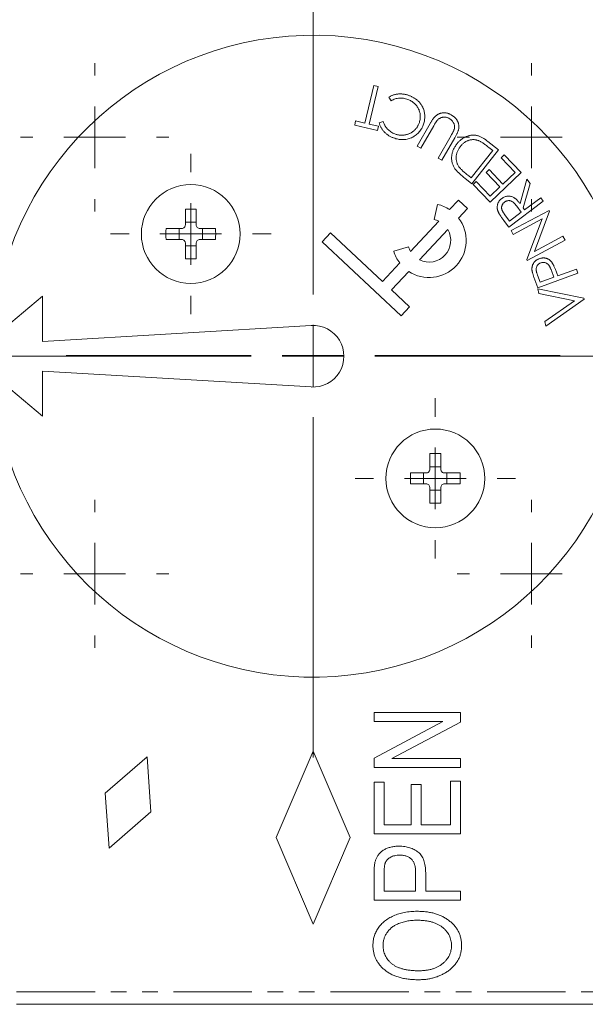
# Model space of a CAD drawing. Header units: millimetres. Extents: x 32 to 423, y -6 to 466.
# Tile 2 of 9: x 75 to 120, y -6 to 74. Entities that reach past the tile are written whole.
import ezdxf

# ---------------------------------------------------------------- set-up
doc = ezdxf.new("R2010")
doc.units = ezdxf.units.MM
doc.linetypes.add('PHANTOM', pattern=[12.7, 6.35, -1.27, 1.27, -1.27, 1.27, -1.27])

# ---------------------------------------------------------------- blocks, each defined once
blk = doc.blocks.new('SW_CENTERMARKSYMBOL_4')
at = {"color": 0, "linetype": 'Continuous', "lineweight": 0}
for p, q in [((0, 5), (0, 6)), ((0, 0), (0, 2.5)), ((-5, 0), (-6, 0)), ((0, 0), (-2.5, 0)), ((0, 0), (0, -2.5)), ((0, 0), (2.5, 0)), ((5, 0), (6, 0)), ((0, -5), (0, -6))]:
    blk.add_line(p, q, dxfattribs=at)
blk = doc.blocks.new('SW_CENTERMARKSYMBOL_5')
at = {"color": 0, "linetype": 'Continuous', "lineweight": 0}
for p, q in [((0, 5), (0, 6)), ((0, 0), (0, 2.5)), ((-5, 0), (-6, 0)), ((0, 0), (-2.5, 0)), ((0, 0), (0, -2.5)), ((0, 0), (2.5, 0)), ((5, 0), (6, 0)), ((0, -5), (0, -6))]:
    blk.add_line(p, q, dxfattribs=at)
blk = doc.blocks.new('SW_CENTERMARKSYMBOL_6')
at = {"color": 0, "linetype": 'Continuous', "lineweight": 0}
for p, q in [((0, 5), (0, 20)), ((0, 0), (0, 2.5)), ((-5, 0), (-20, 0)), ((0, 0), (-2.5, 0)), ((0, 0), (0, -2.5)), ((0, 0), (2.5, 0)), ((5, 0), (20, 0)), ((0, -5), (0, -20))]:
    blk.add_line(p, q, dxfattribs=at)
blk = doc.blocks.new('SW_CENTERMARKSYMBOL_11')
at = {"color": 0, "linetype": 'Continuous', "lineweight": 0}
for p, q in [((0, 5), (0, 6)), ((0, 0), (0, 2.5)), ((-5, 0), (-6, 0)), ((0, 0), (-2.5, 0)), ((0, 0), (0, -2.5)), ((0, 0), (2.5, 0)), ((5, 0), (6, 0)), ((0, -5), (0, -6))]:
    blk.add_line(p, q, dxfattribs=at)
blk = doc.blocks.new('SW_CENTERMARKSYMBOL_12')
at = {"color": 0, "linetype": 'Continuous', "lineweight": 0}
for p, q in [((0, 5), (0, 6)), ((0, 0), (0, 2.5)), ((-5, 0), (-6, 0)), ((0, 0), (-2.5, 0)), ((0, 0), (0, -2.5)), ((0, 0), (2.5, 0)), ((5, 0), (6, 0)), ((0, -5), (0, -6))]:
    blk.add_line(p, q, dxfattribs=at)
blk = doc.blocks.new('SW_CENTERMARKSYMBOL_14')
at = {"color": 0, "linetype": 'Continuous', "lineweight": 0}
for p, q in [((0, 5), (0, 32.5)), ((0, 0), (0, 2.5)), ((-5, 0), (-32.5, 0)), ((0, 0), (-2.5, 0)), ((0, 0), (0, -2.5)), ((0, 0), (2.5, 0)), ((5, 0), (32.5, 0)), ((0, -5), (0, -32.5))]:
    blk.add_line(p, q, dxfattribs=at)
blk = doc.blocks.new('SW_CENTERMARKSYMBOL_16')
at = {"color": 0, "linetype": 'Continuous', "lineweight": 0}
for p, q in [((0, 5), (0, 6.5)), ((0, 0), (0, 2.5)), ((-5, 0), (-6.5, 0)), ((0, 0), (-2.5, 0)), ((0, 0), (0, -2.5)), ((0, 0), (2.5, 0)), ((5, 0), (6.5, 0)), ((0, -5), (0, -6.5))]:
    blk.add_line(p, q, dxfattribs=at)
blk = doc.blocks.new('SW_CENTERMARKSYMBOL_17')
at = {"color": 0, "linetype": 'Continuous', "lineweight": 0}
for p, q in [((0, 5), (0, 6.5)), ((0, 0), (0, 2.5)), ((-5, 0), (-6.5, 0)), ((0, 0), (-2.5, 0)), ((0, 0), (0, -2.5)), ((0, 0), (2.5, 0)), ((5, 0), (6.5, 0)), ((0, -5), (0, -6.5))]:
    blk.add_line(p, q, dxfattribs=at)

msp = doc.modelspace()

# ---------------------------------------------------------------- linework, layer by layer
at = {"color": 7, "linetype": 'Continuous', "lineweight": 15}
for p, q in [((102.563, 65.238), (103.274, 68.293)), ((103.619, 68.213), (102.908, 65.157)), ((103.274, 68.293), (103.619, 68.213)), ((104.682, 67.059), (104.499, 67.351)), ((101.732, 65.084), (101.809, 65.413)), ((101.809, 65.413), (102.563, 65.238)), ((103.589, 64.653), (101.732, 65.084)), ((102.908, 65.157), (103.665, 64.981)), ((103.665, 64.981), (103.589, 64.653)), ((103.712, 65.266), (104.043, 65.367)), ((106.782, 63.375), (107.829, 65.204)), ((108.132, 65.031), (107.085, 63.202)), ((108.486, 62.4), (109.533, 64.229)), ((109.835, 64.055), (108.788, 62.227)), ((107.085, 63.202), (106.782, 63.375)), ((112.91, 63.023), (111.154, 60.808)), ((113.377, 63.073), (111.207, 60.333)), ((112.505, 63.764), (113.377, 63.073)), ((112.593, 63.274), (112.91, 63.023)), ((108.788, 62.227), (108.486, 62.4)), ((113.597, 62.43), (113.845, 62.666)), ((114.724, 61.25), (113.597, 62.43)), ((113.845, 62.666), (115.212, 61.236)), ((112.365, 61.252), (112.611, 61.487)), ((112.611, 61.487), (113.738, 60.307)), ((111.207, 60.333), (110.638, 60.784)), ((111.154, 60.808), (110.961, 60.961)), ((113.492, 60.072), (112.365, 61.252)), ((115.212, 61.236), (112.698, 58.833)), ((113.738, 60.307), (114.724, 61.25)), ((115.117, 58.725), (115.671, 60.702)), ((115.671, 60.702), (115.929, 60.355)), ((111.321, 60.274), (111.569, 60.511)), ((112.698, 58.833), (111.321, 60.274)), ((111.569, 60.511), (112.706, 59.322)), ((112.706, 59.322), (113.492, 60.072)), ((115.929, 60.355), (115.373, 58.379)), ((116.796, 59.188), (115.492, 58.219)), ((117.005, 58.908), (116.796, 59.188)), ((88.019, 57), (88.019, 58.267)), ((88.899, 58.267), (88.899, 57)), ((108.438, 58.655), (108.156, 57.437)), ((110.126, 58.997), (109.415, 58.235)), ((110.857, 58.314), (110.126, 58.997)), ((110.145, 57.553), (110.857, 58.314)), ((117.005, 58.908), (114.201, 56.825)), ((114.865, 58.502), (115.22, 58.018)), ((115.492, 58.219), (115.373, 58.379)), ((114.266, 57.309), (113.9, 57.802)), ((115.22, 58.018), (114.266, 57.309)), ((114.414, 56.529), (117.476, 58.171)), ((116.92, 57.484), (114.576, 56.228)), ((115.668, 54.192), (116.92, 57.484)), ((117.513, 58.102), (116.281, 54.842)), ((117.476, 58.171), (117.513, 58.102)), ((86.452, 56.7), (87.719, 56.7)), ((87.512, 55.82), (87.512, 56.7)), ((88.019, 57.207), (88.899, 57.207)), ((89.199, 56.7), (90.466, 56.7)), ((89.406, 56.7), (89.406, 55.82)), ((108.54, 57.299), (106.251, 54.848)), ((114.201, 56.825), (113.785, 57.384)), ((99.78, 56.345), (99.098, 55.614)), ((103.982, 52.42), (99.78, 56.345)), ((106.981, 54.166), (109.271, 56.617)), ((114.576, 56.228), (114.414, 56.529)), ((116.281, 54.842), (118.595, 56.083)), ((118.595, 56.083), (118.766, 55.767)), ((87.719, 55.82), (86.452, 55.82)), ((88.019, 54.252), (88.019, 55.52)), ((88.899, 55.312), (88.019, 55.312)), ((88.899, 55.52), (88.899, 54.252)), ((90.466, 55.82), (89.199, 55.82)), ((99.098, 55.614), (105.492, 49.641)), ((106.087, 55.222), (104.891, 54.858)), ((118.766, 55.767), (115.704, 54.125)), ((105.376, 53.912), (103.982, 52.42)), ((115.704, 54.125), (115.668, 54.192)), ((104.713, 51.737), (106.107, 53.229)), ((116.747, 52.346), (116.538, 52.921)), ((119.804, 53.09), (116.549, 51.905)), ((117.854, 52.749), (116.747, 52.346)), ((117.659, 53.302), (117.854, 52.749)), ((118.173, 52.865), (118.088, 53.097)), ((119.686, 53.416), (118.173, 52.865)), ((119.804, 53.09), (119.686, 53.416)), ((116.313, 52.554), (116.549, 51.905)), ((76.459, 51.227), (70.659, 46.36)), ((76.459, 47.56), (76.459, 51.227)), ((106.175, 50.372), (104.713, 51.737)), ((116.644, 51.448), (116.565, 51.819)), ((116.565, 51.819), (120.297, 51.059)), ((119.53, 50.857), (116.644, 51.448)), ((120.313, 50.984), (120.297, 51.059)), ((105.492, 49.641), (106.175, 50.372)), ((117.128, 49.165), (119.53, 50.857)), ((120.313, 50.984), (117.208, 48.793)), ((98.21, 48.856), (76.459, 47.56)), ((117.208, 48.793), (117.128, 49.165)), ((70.659, 46.36), (76.459, 41.493)), ((76.459, 45.16), (98.21, 43.865)), ((76.459, 41.493), (76.459, 45.16)), ((107.818, 37.201), (107.818, 38.468)), ((108.698, 38.468), (108.698, 37.201)), ((106.251, 36.901), (107.518, 36.901)), ((107.311, 36.021), (107.311, 36.901)), ((107.818, 37.408), (108.698, 37.408)), ((108.998, 36.901), (110.265, 36.901)), ((109.205, 36.901), (109.205, 36.021)), ((107.518, 36.021), (106.251, 36.021)), ((110.265, 36.021), (108.998, 36.021)), ((107.818, 34.453), (107.818, 35.721)), ((108.698, 35.513), (107.818, 35.513)), ((108.698, 35.721), (108.698, 34.453)), ((103.298, 16.759), (103.298, 17.486)), ((103.298, 17.486), (110.298, 17.486)), ((103.298, 13.805), (108.878, 16.759)), ((108.878, 16.759), (103.298, 16.759)), ((110.298, 17.486), (110.298, 16.707)), ((110.298, 16.707), (104.726, 13.759)), ((98.359, 14.36), (95.359, 7.36)), ((101.359, 7.36), (98.359, 14.36)), ((84.915, 13.906), (81.537, 10.976)), ((85.232, 9.445), (84.915, 13.906)), ((103.298, 13.031), (103.298, 13.805)), ((104.726, 13.759), (110.298, 13.759)), ((110.298, 13.759), (110.298, 13.031)), ((110.298, 13.031), (103.298, 13.031)), ((103.298, 7.668), (103.298, 11.849)), ((103.298, 11.849), (104.117, 11.849)), ((104.117, 11.849), (104.117, 8.395)), ((106.298, 8.395), (106.298, 11.668)), ((106.298, 11.668), (107.117, 11.668)), ((107.117, 11.668), (107.117, 8.395)), ((109.48, 8.395), (109.48, 11.94)), ((109.48, 11.94), (110.298, 11.94)), ((110.298, 11.94), (110.298, 7.668)), ((81.537, 10.976), (81.854, 6.515)), ((81.854, 6.515), (85.232, 9.445)), ((104.117, 8.395), (106.298, 8.395)), ((107.117, 8.395), (109.48, 8.395)), ((95.359, 7.36), (98.359, 0.36)), ((98.359, 0.36), (101.359, 7.36)), ((110.298, 7.668), (103.298, 7.668)), ((103.298, 2.304), (103.298, 4.46)), ((104.117, 4.54), (104.117, 3.031)), ((106.662, 3.031), (106.662, 4.554)), ((107.48, 4.509), (107.48, 3.031)), ((104.117, 3.031), (106.662, 3.031)), ((107.48, 3.031), (110.298, 3.031)), ((110.298, 3.031), (110.298, 2.304)), ((110.298, 2.304), (103.298, 2.304)), ((122.359, -6.14), (74.359, -6.14))]:
    msp.add_line(p, q, dxfattribs=at)
at = {"color": 8, "linetype": 'PHANTOM', "lineweight": 0}
msp.add_line((74.359, -5.14), (122.359, -5.14), dxfattribs=at)
at = {"color": 7, "linetype": 'Continuous', "lineweight": 15}
for centre in [(88.459, 56.26), (108.258, 36.461)]:
    msp.add_circle(centre, 4, dxfattribs=at)
for centre, radius, start, end in [((98.359, 46.36), 26, 187.87455, 172.12545), ((88.459, 45.57), 12.705, 88.01534, 91.98466), ((107.761, 55.732), 3, 56.54655, 76.95248), ((107.761, 55.732), 3, 236.54655, 37.35841), ((107.761, 55.732), 1.75, 63.55403, 76.95248), ((99.149, 56.26), 12.705, 178.01534, 181.98466), ((77.769, 56.26), 12.705, 358.01534, 1.98466), ((107.761, 55.732), 1.75, 243.55403, 30.35093), ((107.761, 55.732), 1.75, 196.9525, 210.35093), ((88.459, 66.95), 12.705, 268.01534, 271.98466), ((107.761, 55.732), 3, 196.95249, 217.35841), ((98.359, 46.36), 2.5, 266.59132, 93.40868), ((108.258, 25.771), 12.705, 88.01534, 91.98466), ((118.948, 36.461), 12.705, 178.01534, 181.98466), ((97.568, 36.461), 12.705, 358.01534, 1.98466), ((108.258, 47.152), 12.707, 268.01563, 271.98437)]:
    msp.add_arc(centre, radius, start, end, dxfattribs=at)
for points, knots in [([(104.499, 67.351), (104.529, 67.369), (104.589, 67.404), (104.683, 67.449), (104.778, 67.489), (104.876, 67.524), (104.976, 67.552), (105.078, 67.574), (105.182, 67.591), (105.288, 67.601), (105.395, 67.606), (105.503, 67.605), (105.612, 67.597), (105.721, 67.583), (105.831, 67.563), (105.942, 67.536), (106.053, 67.503), (106.127, 67.476), (106.164, 67.463)], [0, 0, 0, 0, 0.060647, 0.120665, 0.180451, 0.240205, 0.300017, 0.360615, 0.421403, 0.482924, 0.54502, 0.607462, 0.670462, 0.733825, 0.798555, 0.86444, 0.931272, 1, 1, 1, 1]), ([(106.028, 67.162), (105.972, 67.182), (105.86, 67.22), (105.689, 67.255), (105.519, 67.272), (105.349, 67.268), (105.18, 67.246), (105.012, 67.203), (104.844, 67.142), (104.737, 67.087), (104.682, 67.059)], [0, 0, 0, 0, 0.128241, 0.253006, 0.374656, 0.495782, 0.616949, 0.74077, 0.867631, 1, 1, 1, 1]), ([(106.94, 65.227), (106.957, 65.276), (106.991, 65.373), (107.024, 65.52), (107.044, 65.667), (107.047, 65.811), (107.035, 65.955), (107.008, 66.097), (106.967, 66.238), (106.91, 66.376), (106.84, 66.509), (106.759, 66.633), (106.665, 66.746), (106.56, 66.85), (106.444, 66.944), (106.316, 67.028), (106.177, 67.102), (106.079, 67.142), (106.028, 67.162)], [0, 0, 0, 0, 0.065052, 0.128176, 0.189347, 0.24973, 0.309423, 0.369654, 0.430758, 0.493445, 0.556362, 0.61813, 0.679324, 0.740864, 0.802967, 0.866442, 0.931857, 1, 1, 1, 1]), ([(106.164, 67.463), (106.199, 67.449), (106.268, 67.422), (106.368, 67.377), (106.464, 67.327), (106.555, 67.276), (106.642, 67.22), (106.725, 67.161), (106.802, 67.099), (106.875, 67.033), (106.943, 66.963), (107.008, 66.891), (107.068, 66.815), (107.123, 66.736), (107.173, 66.653), (107.22, 66.567), (107.261, 66.477), (107.285, 66.416), (107.297, 66.385)], [0, 0, 0, 0, 0.0696782, 0.1378177, 0.2041691, 0.2690579, 0.3328368, 0.395316, 0.4566953, 0.5175063, 0.577934, 0.6378425, 0.6974613, 0.7570233, 0.8169867, 0.8771569, 0.9382966, 1, 1, 1, 1]), ([(107.297, 66.385), (107.315, 66.332), (107.351, 66.227), (107.385, 66.064), (107.406, 65.901), (107.41, 65.737), (107.399, 65.571), (107.372, 65.404), (107.333, 65.235), (107.293, 65.125), (107.273, 65.069)], [0, 0, 0, 0, 0.124605, 0.247267, 0.369113, 0.49058, 0.613818, 0.738825, 0.8675, 1, 1, 1, 1]), ([(107.829, 65.204), (107.849, 65.237), (107.886, 65.301), (107.943, 65.393), (108.001, 65.479), (108.058, 65.559), (108.115, 65.632), (108.172, 65.699), (108.227, 65.76), (108.284, 65.814), (108.342, 65.864), (108.403, 65.908), (108.469, 65.947), (108.537, 65.982), (108.611, 66.01), (108.687, 66.035), (108.768, 66.054), (108.852, 66.069), (108.937, 66.078), (109.023, 66.08), (109.109, 66.072), (109.194, 66.058), (109.28, 66.036), (109.365, 66.006), (109.45, 65.97), (109.505, 65.94), (109.533, 65.925)], [0, 0, 0, 0, 0.05421, 0.10597, 0.154932, 0.201241, 0.245616, 0.286983, 0.32635, 0.363334, 0.399245, 0.434829, 0.470988, 0.507483, 0.544718, 0.582849, 0.622273, 0.66285, 0.703682, 0.744323, 0.785095, 0.826274, 0.867878, 0.91054, 0.954407, 1, 1, 1, 1]), ([(108.434, 65.487), (108.426, 65.478), (108.406, 65.457), (108.377, 65.42), (108.345, 65.375), (108.308, 65.322), (108.269, 65.261), (108.227, 65.192), (108.181, 65.114), (108.149, 65.059), (108.132, 65.031)], [0, 0, 0, 0, 0.070605, 0.156061, 0.256824, 0.3735, 0.505775, 0.654439, 0.819538, 1, 1, 1, 1]), ([(109.384, 65.627), (109.359, 65.64), (109.308, 65.667), (109.228, 65.696), (109.145, 65.717), (109.059, 65.729), (108.974, 65.732), (108.889, 65.726), (108.807, 65.709), (108.726, 65.684), (108.649, 65.649), (108.574, 65.604), (108.501, 65.551), (108.457, 65.509), (108.434, 65.487)], [0, 0, 0, 0, 0.082726, 0.165046, 0.247545, 0.331009, 0.414395, 0.495934, 0.576064, 0.657068, 0.739558, 0.82311, 0.909843, 1, 1, 1, 1]), ([(109.753, 64.641), (109.765, 64.673), (109.789, 64.733), (109.812, 64.825), (109.822, 64.914), (109.822, 65.001), (109.809, 65.088), (109.779, 65.174), (109.738, 65.262), (109.682, 65.349), (109.619, 65.433), (109.547, 65.508), (109.469, 65.574), (109.412, 65.609), (109.384, 65.627)], [0, 0, 0, 0, 0.086983, 0.168069, 0.24492, 0.318813, 0.392995, 0.470756, 0.554472, 0.644544, 0.736974, 0.826507, 0.913824, 1, 1, 1, 1]), ([(109.533, 65.925), (109.563, 65.907), (109.621, 65.872), (109.703, 65.814), (109.78, 65.753), (109.849, 65.688), (109.912, 65.618), (109.969, 65.546), (110.018, 65.47), (110.062, 65.391), (110.098, 65.309), (110.128, 65.227), (110.15, 65.144), (110.164, 65.061), (110.171, 64.978), (110.17, 64.894), (110.163, 64.809), (110.152, 64.754), (110.146, 64.726)], [0, 0, 0, 0, 0.07161, 0.141176, 0.208431, 0.274302, 0.3385, 0.402045, 0.46513, 0.527635, 0.589283, 0.649567, 0.708733, 0.766773, 0.824202, 0.882398, 0.940836, 1, 1, 1, 1]), ([(104.878, 64.042), (104.84, 64.056), (104.767, 64.086), (104.66, 64.136), (104.558, 64.19), (104.46, 64.249), (104.368, 64.313), (104.281, 64.382), (104.199, 64.455), (104.122, 64.532), (104.05, 64.613), (103.984, 64.698), (103.923, 64.785), (103.869, 64.875), (103.821, 64.969), (103.778, 65.065), (103.741, 65.164), (103.722, 65.232), (103.712, 65.266)], [0, 0, 0, 0, 0.0685023, 0.1354061, 0.2014185, 0.2658459, 0.329456, 0.3924858, 0.4549136, 0.5169516, 0.5788163, 0.6396061, 0.6997859, 0.7596982, 0.819451, 0.8792571, 0.9391893, 1, 1, 1, 1]), ([(104.043, 65.367), (104.052, 65.337), (104.071, 65.279), (104.104, 65.194), (104.142, 65.113), (104.183, 65.035), (104.23, 64.96), (104.28, 64.887), (104.335, 64.818), (104.414, 64.731), (104.522, 64.631), (104.665, 64.525), (104.823, 64.435), (104.936, 64.388), (104.994, 64.365)], [0, 0, 0, 0, 0.064486, 0.127964, 0.190535, 0.252008, 0.313486, 0.374941, 0.436192, 0.497475, 0.620312, 0.743744, 0.869906, 1, 1, 1, 1]), ([(107.273, 65.069), (107.25, 65.011), (107.203, 64.897), (107.115, 64.737), (107.015, 64.59), (106.902, 64.456), (106.775, 64.335), (106.636, 64.227), (106.482, 64.133), (106.319, 64.052), (106.147, 63.987), (105.972, 63.939), (105.794, 63.91), (105.614, 63.899), (105.432, 63.907), (105.248, 63.934), (105.062, 63.976), (104.94, 64.02), (104.878, 64.042)], [0, 0, 0, 0, 0.064514, 0.12681, 0.187466, 0.247446, 0.307407, 0.367672, 0.429097, 0.492215, 0.555555, 0.617721, 0.679211, 0.740987, 0.803181, 0.86667, 0.932217, 1, 1, 1, 1]), ([(104.994, 64.365), (105.026, 64.353), (105.091, 64.33), (105.189, 64.304), (105.288, 64.282), (105.387, 64.268), (105.486, 64.262), (105.586, 64.26), (105.686, 64.266), (105.786, 64.277), (105.885, 64.296), (105.981, 64.319), (106.074, 64.35), (106.164, 64.385), (106.25, 64.427), (106.334, 64.474), (106.414, 64.527), (106.491, 64.586), (106.564, 64.649), (106.632, 64.718), (106.696, 64.792), (106.754, 64.87), (106.809, 64.952), (106.857, 65.04), (106.903, 65.131), (106.928, 65.195), (106.94, 65.227)], [0, 0, 0, 0, 0.043402, 0.086218, 0.128764, 0.170504, 0.212518, 0.254433, 0.296705, 0.339208, 0.381525, 0.423186, 0.46416, 0.504827, 0.54509, 0.585396, 0.625671, 0.666521, 0.707307, 0.748004, 0.789013, 0.82992, 0.87126, 0.913286, 0.956318, 1, 1, 1, 1]), ([(109.533, 64.229), (109.548, 64.254), (109.576, 64.304), (109.615, 64.374), (109.65, 64.437), (109.68, 64.492), (109.705, 64.54), (109.725, 64.581), (109.742, 64.613), (109.75, 64.633), (109.753, 64.641)], [0, 0, 0, 0, 0.191128, 0.362758, 0.516934, 0.650916, 0.766135, 0.863241, 0.941598, 1, 1, 1, 1]), ([(110.146, 64.726), (110.141, 64.707), (110.131, 64.666), (110.109, 64.602), (110.08, 64.53), (110.044, 64.451), (110.002, 64.363), (109.952, 64.267), (109.896, 64.164), (109.856, 64.092), (109.835, 64.055)], [0, 0, 0, 0, 0.078275, 0.169256, 0.274172, 0.392363, 0.523583, 0.668339, 0.827556, 1, 1, 1, 1]), ([(110.011, 63.566), (110.038, 63.6), (110.092, 63.665), (110.179, 63.757), (110.268, 63.842), (110.36, 63.919), (110.457, 63.988), (110.556, 64.05), (110.658, 64.104), (110.762, 64.15), (110.868, 64.19), (110.974, 64.221), (111.079, 64.246), (111.183, 64.261), (111.286, 64.27), (111.389, 64.269), (111.491, 64.263), (111.593, 64.247), (111.696, 64.223), (111.802, 64.188), (111.911, 64.143), (112.024, 64.087), (112.14, 64.022), (112.259, 63.946), (112.382, 63.859), (112.463, 63.796), (112.505, 63.764)], [0, 0, 0, 0, 0.045377, 0.089572, 0.132544, 0.174803, 0.21623, 0.257108, 0.297485, 0.33789, 0.377498, 0.416014, 0.453841, 0.49064, 0.526914, 0.562822, 0.598568, 0.634394, 0.671263, 0.710072, 0.751543, 0.795428, 0.842225, 0.891759, 0.944367, 1, 1, 1, 1]), ([(110.292, 63.35), (110.317, 63.381), (110.366, 63.441), (110.445, 63.524), (110.527, 63.598), (110.611, 63.665), (110.698, 63.723), (110.788, 63.774), (110.88, 63.816), (110.975, 63.851), (111.071, 63.876), (111.167, 63.895), (111.264, 63.905), (111.361, 63.906), (111.458, 63.899), (111.556, 63.884), (111.653, 63.86), (111.717, 63.838), (111.749, 63.827)], [0, 0, 0, 0, 0.071838, 0.14104, 0.20788, 0.272983, 0.336454, 0.398923, 0.460213, 0.521303, 0.581665, 0.64098, 0.699982, 0.758689, 0.817543, 0.876984, 0.937853, 1, 1, 1, 1]), ([(111.749, 63.827), (111.774, 63.817), (111.828, 63.796), (111.91, 63.753), (112.001, 63.699), (112.102, 63.635), (112.212, 63.561), (112.331, 63.475), (112.46, 63.379), (112.547, 63.31), (112.593, 63.274)], [0, 0, 0, 0, 0.078891, 0.170624, 0.274974, 0.393016, 0.524286, 0.669286, 0.827697, 1, 1, 1, 1]), ([(109.824, 61.589), (109.801, 61.627), (109.756, 61.702), (109.7, 61.82), (109.654, 61.939), (109.619, 62.061), (109.595, 62.185), (109.579, 62.31), (109.576, 62.438), (109.584, 62.568), (109.6, 62.697), (109.628, 62.826), (109.665, 62.954), (109.714, 63.08), (109.773, 63.204), (109.842, 63.327), (109.921, 63.449), (109.98, 63.527), (110.011, 63.566)], [0, 0, 0, 0, 0.062471, 0.123507, 0.183498, 0.242855, 0.302003, 0.361081, 0.421094, 0.482161, 0.543651, 0.605325, 0.6679, 0.731132, 0.79557, 0.861681, 0.929791, 1, 1, 1, 1]), ([(110.175, 61.711), (110.155, 61.743), (110.114, 61.805), (110.062, 61.902), (110.02, 62), (109.987, 62.101), (109.963, 62.204), (109.947, 62.308), (109.942, 62.414), (109.946, 62.521), (109.957, 62.628), (109.978, 62.735), (110.009, 62.841), (110.047, 62.946), (110.096, 63.049), (110.152, 63.152), (110.217, 63.253), (110.267, 63.317), (110.292, 63.35)], [0, 0, 0, 0, 0.063727, 0.125743, 0.186067, 0.245682, 0.305051, 0.36431, 0.423801, 0.484428, 0.545789, 0.607149, 0.668949, 0.731851, 0.795997, 0.861931, 0.929821, 1, 1, 1, 1]), ([(110.638, 60.784), (110.589, 60.824), (110.494, 60.9), (110.36, 61.014), (110.238, 61.122), (110.13, 61.225), (110.035, 61.323), (109.951, 61.416), (109.881, 61.503), (109.842, 61.562), (109.824, 61.589)], [0, 0, 0, 0, 0.164824, 0.317608, 0.459308, 0.589183, 0.708252, 0.816262, 0.913536, 1, 1, 1, 1]), ([(110.961, 60.961), (110.913, 60.999), (110.822, 61.072), (110.693, 61.18), (110.577, 61.283), (110.472, 61.379), (110.38, 61.47), (110.3, 61.555), (110.231, 61.633), (110.193, 61.686), (110.175, 61.711)], [0, 0, 0, 0, 0.167083, 0.321536, 0.464266, 0.594996, 0.713344, 0.820357, 0.915802, 1, 1, 1, 1]), ([(113.353, 58.045), (113.343, 58.069), (113.323, 58.117), (113.301, 58.191), (113.283, 58.264), (113.274, 58.338), (113.269, 58.412), (113.273, 58.485), (113.281, 58.559), (113.296, 58.633), (113.317, 58.705), (113.344, 58.775), (113.378, 58.842), (113.418, 58.907), (113.465, 58.968), (113.518, 59.027), (113.578, 59.082), (113.621, 59.116), (113.643, 59.133)], [0, 0, 0, 0, 0.064111, 0.127062, 0.188272, 0.249022, 0.309337, 0.369597, 0.430206, 0.491615, 0.553139, 0.614696, 0.675737, 0.737804, 0.800779, 0.864933, 0.931483, 1, 1, 1, 1]), ([(113.643, 59.133), (113.681, 59.159), (113.755, 59.211), (113.876, 59.268), (113.999, 59.307), (114.125, 59.327), (114.251, 59.328), (114.376, 59.309), (114.499, 59.271), (114.599, 59.223), (114.677, 59.174), (114.738, 59.13), (114.8, 59.079), (114.861, 59.021), (114.924, 58.958), (114.988, 58.886), (115.053, 58.809), (115.095, 58.753), (115.117, 58.725)], [0, 0, 0, 0, 0.079535, 0.155484, 0.229083, 0.302154, 0.374349, 0.446102, 0.519581, 0.596068, 0.636468, 0.679227, 0.725084, 0.773596, 0.825216, 0.880046, 0.93845, 1, 1, 1, 1]), ([(113.9, 57.802), (113.883, 57.826), (113.85, 57.871), (113.804, 57.936), (113.764, 57.999), (113.729, 58.057), (113.7, 58.111), (113.675, 58.161), (113.657, 58.207), (113.639, 58.263), (113.627, 58.331), (113.625, 58.413), (113.635, 58.495), (113.659, 58.575), (113.693, 58.652), (113.737, 58.724), (113.793, 58.787), (113.837, 58.823), (113.86, 58.841)], [0, 0, 0, 0, 0.072877, 0.140468, 0.202975, 0.260282, 0.312156, 0.358714, 0.400667, 0.437889, 0.507028, 0.575065, 0.644242, 0.715, 0.78622, 0.856622, 0.927447, 1, 1, 1, 1]), ([(113.86, 58.841), (113.884, 58.858), (113.932, 58.891), (114.01, 58.927), (114.092, 58.951), (114.177, 58.963), (114.262, 58.962), (114.347, 58.948), (114.428, 58.919), (114.493, 58.885), (114.545, 58.85), (114.586, 58.817), (114.628, 58.779), (114.673, 58.735), (114.718, 58.685), (114.765, 58.629), (114.816, 58.568), (114.848, 58.525), (114.865, 58.502)], [0, 0, 0, 0, 0.072993, 0.143269, 0.213331, 0.284152, 0.354866, 0.424235, 0.494806, 0.567395, 0.606621, 0.649527, 0.697132, 0.748364, 0.804157, 0.865012, 0.930098, 1, 1, 1, 1]), ([(113.785, 57.384), (113.758, 57.421), (113.704, 57.493), (113.63, 57.597), (113.564, 57.692), (113.506, 57.779), (113.455, 57.857), (113.414, 57.927), (113.38, 57.989), (113.361, 58.027), (113.353, 58.045)], [0, 0, 0, 0, 0.176174, 0.338215, 0.484718, 0.616946, 0.734935, 0.837062, 0.92589, 1, 1, 1, 1]), ([(87.719, 56.7), (87.798, 56.7), (87.876, 56.732), (87.987, 56.843), (88.019, 56.921), (88.019, 57)], [0, 0, 0, 0, 0.5, 0.5, 1, 1, 1, 1]), ([(88.899, 57), (88.899, 56.921), (88.931, 56.843), (89.042, 56.732), (89.12, 56.7), (89.199, 56.7)], [0, 0, 0, 0, 0.5, 0.5, 1, 1, 1, 1]), ([(88.019, 55.52), (88.019, 55.599), (87.987, 55.676), (87.876, 55.787), (87.798, 55.82), (87.719, 55.82)], [0, 0, 0, 0, 0.5, 0.5, 1, 1, 1, 1]), ([(89.199, 55.82), (89.12, 55.82), (89.042, 55.787), (88.931, 55.676), (88.899, 55.599), (88.899, 55.52)], [0, 0, 0, 0, 0.5, 0.5, 1, 1, 1, 1]), ([(116.676, 54.254), (116.65, 54.244), (116.599, 54.224), (116.526, 54.188), (116.459, 54.148), (116.397, 54.104), (116.34, 54.055), (116.289, 54.002), (116.244, 53.944), (116.204, 53.883), (116.17, 53.818), (116.141, 53.752), (116.117, 53.685), (116.1, 53.615), (116.088, 53.545), (116.083, 53.472), (116.081, 53.398), (116.086, 53.349), (116.088, 53.324)], [0, 0, 0, 0, 0.070348, 0.13838, 0.20345, 0.267015, 0.329893, 0.390957, 0.452414, 0.513995, 0.575216, 0.635449, 0.695071, 0.754473, 0.814629, 0.875307, 0.93698, 1, 1, 1, 1]), ([(117.733, 53.905), (117.718, 53.928), (117.688, 53.972), (117.636, 54.032), (117.585, 54.088), (117.528, 54.137), (117.47, 54.182), (117.408, 54.219), (117.343, 54.252), (117.276, 54.278), (117.207, 54.299), (117.136, 54.313), (117.063, 54.32), (116.988, 54.321), (116.912, 54.314), (116.835, 54.301), (116.756, 54.281), (116.703, 54.263), (116.676, 54.254)], [0, 0, 0, 0, 0.067229, 0.132094, 0.195091, 0.256567, 0.316829, 0.376538, 0.435507, 0.495217, 0.554876, 0.61442, 0.674843, 0.735569, 0.798244, 0.863371, 0.930136, 1, 1, 1, 1]), ([(116.538, 52.921), (116.528, 52.947), (116.51, 52.999), (116.486, 53.073), (116.466, 53.143), (116.448, 53.207), (116.437, 53.267), (116.428, 53.321), (116.423, 53.37), (116.422, 53.429), (116.429, 53.498), (116.45, 53.577), (116.484, 53.652), (116.53, 53.722), (116.585, 53.786), (116.649, 53.841), (116.72, 53.887), (116.772, 53.908), (116.798, 53.918)], [0, 0, 0, 0, 0.072, 0.138909, 0.200388, 0.25705, 0.30871, 0.355152, 0.397077, 0.434627, 0.504127, 0.572651, 0.641997, 0.713576, 0.785844, 0.856432, 0.92769, 1, 1, 1, 1]), ([(116.798, 53.918), (116.826, 53.927), (116.881, 53.945), (116.966, 53.957), (117.051, 53.956), (117.135, 53.943), (117.216, 53.918), (117.292, 53.88), (117.361, 53.83), (117.413, 53.779), (117.452, 53.731), (117.482, 53.689), (117.511, 53.639), (117.54, 53.584), (117.57, 53.523), (117.6, 53.455), (117.631, 53.381), (117.65, 53.329), (117.659, 53.302)], [0, 0, 0, 0, 0.072579, 0.14295, 0.212629, 0.283172, 0.35314, 0.422472, 0.491927, 0.564192, 0.603003, 0.645528, 0.692927, 0.744876, 0.801225, 0.862832, 0.928712, 1, 1, 1, 1]), ([(118.088, 53.097), (118.07, 53.145), (118.036, 53.238), (117.984, 53.371), (117.936, 53.491), (117.891, 53.598), (117.848, 53.693), (117.807, 53.775), (117.771, 53.845), (117.745, 53.886), (117.733, 53.905)], [0, 0, 0, 0, 0.175112, 0.335754, 0.482692, 0.614495, 0.731953, 0.835492, 0.924527, 1, 1, 1, 1]), ([(116.088, 53.324), (116.091, 53.304), (116.097, 53.262), (116.111, 53.192), (116.131, 53.112), (116.156, 53.021), (116.187, 52.92), (116.224, 52.807), (116.267, 52.684), (116.297, 52.599), (116.313, 52.554)], [0, 0, 0, 0, 0.073184, 0.161322, 0.263762, 0.381477, 0.513709, 0.660523, 0.823074, 1, 1, 1, 1]), ([(107.518, 36.901), (107.597, 36.901), (107.675, 36.933), (107.786, 37.044), (107.818, 37.122), (107.818, 37.201)], [0, 0, 0, 0, 0.5, 0.5, 1, 1, 1, 1]), ([(108.698, 37.201), (108.698, 37.122), (108.73, 37.044), (108.841, 36.933), (108.919, 36.901), (108.998, 36.901)], [0, 0, 0, 0, 0.5, 0.5, 1, 1, 1, 1]), ([(107.818, 35.721), (107.818, 35.8), (107.786, 35.877), (107.675, 35.988), (107.597, 36.021), (107.518, 36.021)], [0, 0, 0, 0, 0.5, 0.5, 1, 1, 1, 1]), ([(108.998, 36.021), (108.919, 36.021), (108.841, 35.988), (108.73, 35.877), (108.698, 35.8), (108.698, 35.721)], [0, 0, 0, 0, 0.5, 0.5, 1, 1, 1, 1]), ([(103.433, 5.582), (103.449, 5.623), (103.481, 5.704), (103.543, 5.818), (103.612, 5.928), (103.692, 6.03), (103.782, 6.126), (103.882, 6.215), (103.991, 6.298), (104.11, 6.374), (104.237, 6.444), (104.372, 6.504), (104.513, 6.555), (104.663, 6.595), (104.819, 6.629), (104.982, 6.65), (105.152, 6.666), (105.268, 6.667), (105.327, 6.668)], [0, 0, 0, 0, 0.056069, 0.112005, 0.16716, 0.222796, 0.278891, 0.336333, 0.394646, 0.455556, 0.51806, 0.580858, 0.645685, 0.712127, 0.780075, 0.850895, 0.923735, 1, 1, 1, 1]), ([(105.327, 6.668), (105.405, 6.666), (105.557, 6.664), (105.779, 6.641), (105.99, 6.603), (106.19, 6.55), (106.379, 6.482), (106.557, 6.398), (106.725, 6.299), (106.882, 6.186), (107.025, 6.054), (107.147, 5.897), (107.252, 5.719), (107.335, 5.519), (107.402, 5.298), (107.448, 5.054), (107.474, 4.788), (107.478, 4.604), (107.48, 4.509)], [0, 0, 0, 0, 0.0666329, 0.1303182, 0.1914144, 0.2502217, 0.3076442, 0.3637784, 0.4189405, 0.4741774, 0.5293395, 0.5857244, 0.6441603, 0.7054842, 0.7712613, 0.8419873, 0.9179167, 1, 1, 1, 1]), ([(105.365, 5.94), (105.297, 5.939), (105.165, 5.936), (104.975, 5.903), (104.799, 5.854), (104.642, 5.78), (104.504, 5.694), (104.386, 5.601), (104.294, 5.495), (104.234, 5.399), (104.2, 5.313), (104.177, 5.237), (104.157, 5.149), (104.145, 5.049), (104.131, 4.938), (104.123, 4.816), (104.117, 4.682), (104.117, 4.589), (104.117, 4.54)], [0, 0, 0, 0, 0.093759, 0.180788, 0.264135, 0.343577, 0.418648, 0.486599, 0.549735, 0.609852, 0.641371, 0.677375, 0.718711, 0.764697, 0.81576, 0.871825, 0.933012, 1, 1, 1, 1]), ([(106.662, 4.554), (106.661, 4.612), (106.658, 4.724), (106.645, 4.886), (106.619, 5.037), (106.584, 5.175), (106.538, 5.301), (106.484, 5.416), (106.416, 5.517), (106.34, 5.608), (106.254, 5.687), (106.157, 5.755), (106.049, 5.812), (105.932, 5.859), (105.805, 5.896), (105.668, 5.921), (105.52, 5.937), (105.418, 5.939), (105.365, 5.94)], [0, 0, 0, 0, 0.079347, 0.153736, 0.223627, 0.288741, 0.349609, 0.407463, 0.462812, 0.516329, 0.569238, 0.623344, 0.678597, 0.736055, 0.796326, 0.859818, 0.927799, 1, 1, 1, 1]), ([(103.298, 4.46), (103.298, 4.522), (103.298, 4.64), (103.307, 4.812), (103.315, 4.971), (103.331, 5.118), (103.349, 5.252), (103.372, 5.373), (103.4, 5.482), (103.423, 5.55), (103.433, 5.582)], [0, 0, 0, 0, 0.162643, 0.312901, 0.453294, 0.58413, 0.70285, 0.811058, 0.910586, 1, 1, 1, 1]), ([(103.208, -1.374), (103.209, -1.31), (103.212, -1.185), (103.233, -0.999), (103.264, -0.817), (103.312, -0.64), (103.371, -0.466), (103.446, -0.297), (103.533, -0.133), (103.632, 0.027), (103.744, 0.181), (103.87, 0.327), (104.006, 0.466), (104.156, 0.595), (104.317, 0.716), (104.489, 0.829), (104.675, 0.932), (104.871, 1.028), (105.079, 1.115), (105.298, 1.19), (105.526, 1.252), (105.763, 1.306), (106.01, 1.344), (106.267, 1.375), (106.533, 1.392), (106.714, 1.394), (106.806, 1.395)], [0, 0, 0, 0, 0.037492, 0.074049, 0.11041, 0.146286, 0.182361, 0.218671, 0.255067, 0.292232, 0.329644, 0.367522, 0.405679, 0.444527, 0.484062, 0.524465, 0.56615, 0.609415, 0.653655, 0.699191, 0.745587, 0.793411, 0.84241, 0.893356, 0.945747, 1, 1, 1, 1]), ([(106.806, 1.395), (106.931, 1.393), (107.177, 1.388), (107.537, 1.356), (107.879, 1.298), (108.204, 1.223), (108.51, 1.122), (108.799, 0.999), (109.07, 0.855), (109.237, 0.739), (109.32, 0.682)], [0, 0, 0, 0, 0.141691, 0.277461, 0.407496, 0.532719, 0.653726, 0.77106, 0.88631, 1, 1, 1, 1]), ([(105.202, 0.364), (105.116, 0.323), (104.945, 0.242), (104.718, 0.075), (104.513, -0.115), (104.343, -0.337), (104.2, -0.575), (104.101, -0.83), (104.036, -1.095), (104.029, -1.277), (104.026, -1.368)], [0, 0, 0, 0, 0.129109, 0.254616, 0.379866, 0.506911, 0.632557, 0.754661, 0.876504, 1, 1, 1, 1]), ([(106.784, 0.668), (106.711, 0.667), (106.568, 0.666), (106.355, 0.651), (106.148, 0.627), (105.947, 0.595), (105.753, 0.549), (105.563, 0.5), (105.379, 0.437), (105.261, 0.388), (105.202, 0.364)], [0, 0, 0, 0, 0.134831, 0.265552, 0.394218, 0.519275, 0.64223, 0.762842, 0.882151, 1, 1, 1, 1]), ([(109.571, -1.384), (109.569, -1.312), (109.564, -1.172), (109.531, -0.965), (109.476, -0.768), (109.398, -0.579), (109.297, -0.401), (109.175, -0.23), (109.03, -0.069), (108.865, 0.083), (108.676, 0.221), (108.468, 0.342), (108.237, 0.443), (107.986, 0.524), (107.716, 0.591), (107.423, 0.634), (107.111, 0.664), (106.895, 0.666), (106.784, 0.668)], [0, 0, 0, 0, 0.054921, 0.108599, 0.161031, 0.212837, 0.265715, 0.319184, 0.374597, 0.432566, 0.492457, 0.554225, 0.61856, 0.686314, 0.757788, 0.833648, 0.914417, 1, 1, 1, 1]), ([(109.32, 0.682), (109.405, 0.615), (109.57, 0.485), (109.79, 0.265), (109.975, 0.028), (110.128, -0.223), (110.244, -0.49), (110.329, -0.772), (110.38, -1.07), (110.386, -1.274), (110.389, -1.378)], [0, 0, 0, 0, 0.133765, 0.261459, 0.385485, 0.505837, 0.625946, 0.746913, 0.870985, 1, 1, 1, 1]), ([(106.891, -4.151), (106.747, -4.148), (106.468, -4.143), (106.061, -4.107), (105.681, -4.044), (105.325, -3.958), (104.995, -3.846), (104.69, -3.71), (104.411, -3.547), (104.16, -3.362), (103.937, -3.156), (103.741, -2.939), (103.576, -2.708), (103.442, -2.464), (103.335, -2.21), (103.263, -1.941), (103.215, -1.661), (103.21, -1.47), (103.208, -1.374)], [0, 0, 0, 0, 0.083185, 0.161992, 0.23625, 0.306601, 0.373855, 0.437969, 0.499954, 0.560382, 0.618843, 0.675201, 0.729719, 0.783027, 0.835926, 0.889454, 0.943952, 1, 1, 1, 1]), ([(104.026, -1.368), (104.028, -1.441), (104.032, -1.585), (104.066, -1.795), (104.119, -1.997), (104.199, -2.186), (104.296, -2.368), (104.419, -2.538), (104.561, -2.7), (104.728, -2.849), (104.915, -2.987), (105.13, -3.102), (105.366, -3.204), (105.628, -3.283), (105.912, -3.348), (106.221, -3.389), (106.553, -3.42), (106.783, -3.422), (106.902, -3.423)], [0, 0, 0, 0, 0.054961, 0.108343, 0.160046, 0.211343, 0.262856, 0.314977, 0.368758, 0.424523, 0.482696, 0.543312, 0.607661, 0.675975, 0.749039, 0.827166, 0.910515, 1, 1, 1, 1]), ([(106.902, -3.423), (107.005, -3.421), (107.205, -3.417), (107.497, -3.391), (107.77, -3.344), (108.026, -3.278), (108.265, -3.197), (108.486, -3.094), (108.689, -2.973), (108.872, -2.833), (109.035, -2.681), (109.179, -2.52), (109.299, -2.35), (109.4, -2.173), (109.477, -1.987), (109.531, -1.793), (109.565, -1.591), (109.569, -1.453), (109.571, -1.384)], [0, 0, 0, 0, 0.0820125, 0.1597813, 0.2333711, 0.3031838, 0.3699629, 0.4345213, 0.497036, 0.5582313, 0.6181006, 0.6750995, 0.7301215, 0.7839095, 0.8370839, 0.8904244, 0.9443899, 1, 1, 1, 1]), ([(110.389, -1.378), (110.386, -1.482), (110.38, -1.687), (110.328, -1.987), (110.241, -2.271), (110.121, -2.54), (109.964, -2.791), (109.773, -3.026), (109.549, -3.247), (109.379, -3.376), (109.291, -3.442)], [0, 0, 0, 0, 0.128464, 0.252118, 0.373476, 0.493004, 0.613709, 0.737277, 0.865504, 1, 1, 1, 1]), ([(109.291, -3.442), (109.207, -3.499), (109.039, -3.612), (108.769, -3.756), (108.488, -3.878), (108.193, -3.978), (107.886, -4.056), (107.566, -4.111), (107.232, -4.144), (107.006, -4.148), (106.891, -4.151)], [0, 0, 0, 0, 0.119865, 0.239021, 0.359549, 0.481025, 0.605473, 0.732971, 0.864251, 1, 1, 1, 1])]:
    msp.add_open_spline(points, degree=3, knots=knots, dxfattribs=at)

# ---------------------------------------------------------------- block references
at = {"color": 7, "linetype": 'Continuous', "lineweight": 0}
for name, p in [('SW_CENTERMARKSYMBOL_14', (98.359, 46.36)), ('SW_CENTERMARKSYMBOL_11', (80.681, 64.091)), ('SW_CENTERMARKSYMBOL_4', (116.036, 64.091)), ('SW_CENTERMARKSYMBOL_6', (98.359, 46.413)), ('SW_CENTERMARKSYMBOL_16', (88.459, 56.26)), ('SW_CENTERMARKSYMBOL_17', (108.258, 36.461)), ('SW_CENTERMARKSYMBOL_12', (80.681, 28.736)), ('SW_CENTERMARKSYMBOL_5', (116.036, 28.736))]:
    msp.add_blockref(name, p, dxfattribs=at)

doc.saveas('drawing.dxf')
